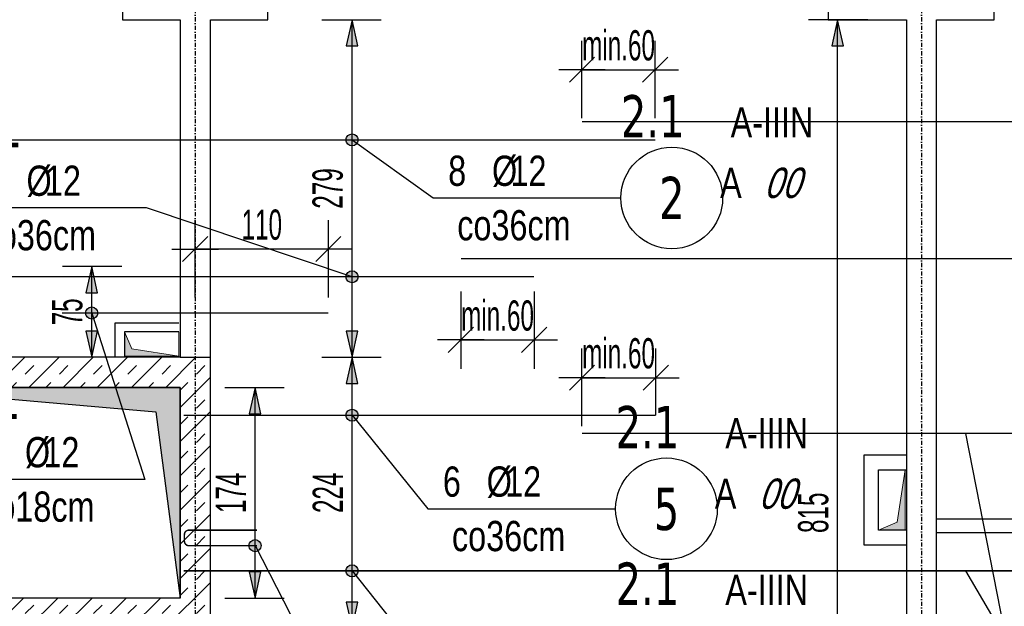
# Model space of a CAD drawing. Header units: millimetres. Extents: x 7622 to 25843, y -22705 to -15125.
# Tile 15 of 45: x 9270 to 10084, y -16351 to -15866. Entities that reach past the tile are written whole.
import ezdxf
from ezdxf.enums import TextEntityAlignment as Align

# ---------------------------------------------------------------- set-up
doc = ezdxf.new("R2010")
doc.units = ezdxf.units.MM
doc.header["$LTSCALE"] = 10
doc.linetypes.add('MO', pattern=[0.7, 0.35, -0.17, 0.01, -0.17])
for name, color, linetype in [('BA_szr', 1, 'Continuous'), ('BA_wym', 1, 'Continuous'), ('BD_osm', 1, 'MO'), ('BD_wic', 1, 'Continuous'), ('BD_wig', 3, 'Continuous'), ('BZ_odn', 1, 'Continuous'), ('BZ_opi1', 7, 'Continuous'), ('BZ_opi2', 4, 'Continuous'), ('BZ_P_wid', 3, 'Continuous'), ('BZ_wym', 1, 'Continuous')]:
    doc.layers.add(name, color=color, linetype=linetype)
doc.layers.add('BZ_pom', color=6, linetype='Continuous', plot=False)
doc.layers.add('Nowe_A-Przebicia_Nr_pióra__1', color=7, linetype='Continuous', lineweight=13)
doc.layers.add('Nowe_A-Ściany-Zewnętrzne_Nr_pióra__47', color=7, linetype='Continuous', lineweight=15)
doc.layers.add('Nowe_A-Przebicia_Nr_pióra__102', color=7, linetype='Continuous', lineweight=5, true_color=0xcccccc)
doc.styles.add('BIKTBG', font='tahoma.ttf', dxfattribs={"width": 0.85})
doc.styles.add('BIKTS', font='bikromsw.shx', dxfattribs={"width": 0.8})
doc.styles.add('BIKWYM', font='bikromsw.shx', dxfattribs={"width": 0.6})
doc.dimstyles.new('BA_KR_100_cm', dxfattribs={"dimtxt": 25, "dimasz": 1.666667, "dimexe": 24, "dimexo": 0, "dimgap": 0, "dimtad": 0, "dimdec": 1, "dimrnd": 0.5, "dimzin": 9, "dimdsep": 46, "dimtxsty": 'BIKWYM', "dimblk": 'WYM-KR', "dimcen": 0, "dimdle": 20, "dimclrd": 256, "dimclre": 256, "dimclrt": 2, "dimadec": 0, "dimazin": 0, "dimtfac": 0.033333, "dimtdec": 1, "dimtmove": 0, "dimatfit": 3, "dimldrblk": 'WYM-KR', "dimfxl": 25, "dimfxlon": 1, "dimtvp": 0.8, "dimtolj": 1, "dimarcsym": 0})
doc.dimstyles.new('BZ_KP_100_cm', dxfattribs={"dimtxt": 25, "dimasz": 1.666667, "dimexe": 24, "dimexo": 0, "dimgap": 0, "dimtad": 0, "dimdec": 1, "dimrnd": 0.5, "dimzin": 9, "dimdsep": 46, "dimtxsty": 'BIKWYM', "dimblk": 'WYM-KR', "dimblk1": 'WYM-KP', "dimblk2": 'WYM-KP', "dimsah": 1, "dimcen": 0, "dimdle": 20, "dimclrd": 256, "dimclre": 256, "dimclrt": 7, "dimadec": 0, "dimazin": 0, "dimtfac": 0.033333, "dimtdec": 1, "dimtmove": 0, "dimatfit": 3, "dimldrblk": 'WYM-KP', "dimfxl": 1, "dimtvp": 0.8, "dimtolj": 1, "dimarcsym": 0})
doc.dimstyles.new('BZ_KR_100_cm', dxfattribs={"dimtxt": 25, "dimasz": 1.666667, "dimexe": 24, "dimexo": 0, "dimgap": 0, "dimtad": 0, "dimdec": 1, "dimrnd": 0.5, "dimzin": 9, "dimdsep": 46, "dimtxsty": 'BIKWYM', "dimblk": 'WYM-KR', "dimcen": 0, "dimdle": 20, "dimclrd": 256, "dimclre": 256, "dimclrt": 7, "dimadec": 0, "dimazin": 0, "dimtfac": 0.033333, "dimtdec": 1, "dimtmove": 0, "dimatfit": 3, "dimldrblk": 'WYM-KR', "dimfxl": 1, "dimtvp": 0.8, "dimtolj": 1, "dimarcsym": 0})
doc.dimstyles.new('BZ_ST_100_cm', dxfattribs={"dimtxt": 25, "dimasz": 1.666667, "dimexe": 24, "dimexo": 0, "dimgap": 0, "dimtad": 0, "dimdec": 1, "dimrnd": 0.5, "dimdsep": 46, "dimtxsty": 'BIKWYM', "dimblk": 'WYM-ST', "dimcen": 0, "dimdle": 20, "dimclrd": 256, "dimclre": 256, "dimclrt": 7, "dimadec": 0, "dimazin": 0, "dimtfac": 0.033333, "dimtdec": 1, "dimtix": 1, "dimtmove": 2, "dimatfit": 3, "dimldrblk": 'WYM-ST', "dimfxl": 25, "dimfxlon": 1, "dimtvp": 0.8, "dimtolj": 1, "dimtzin": 0, "dimarcsym": 0})

# ---------------------------------------------------------------- blocks, each defined once
blk = doc.blocks.new('WYM-KR')
at = {"color": 7, "linetype": 'ByBlock'}
blk.add_line((6.24, 6.24), (-6.24, -6.24), dxfattribs=at)
at = {"linetype": 'ByBlock'}
blk.add_line((11.52, 0), (-11.52, 0), dxfattribs=at)
blk = doc.blocks.new('*D63')
at = {"layer": 'BA_wym', "lineweight": -2}
for p, q in [((10015.2, -15650.31), (10015.2, -15586.31)), ((10165.21, -15650.31), (10165.21, -15586.31)), ((10016.87, -15610.31), (10163.54, -15610.31))]:
    blk.add_line(p, q, dxfattribs=at)
at = {"layer": 'Defpoints', "color": 0}
for p in [(10165.21, -15610.31), (10015.2, -15790.31), (10165.21, -15967.92)]:
    blk.add_point(p, dxfattribs=at)
at = {"layer": 'BA_wym', "lineweight": -2, "xscale": 1.666666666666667, "yscale": 1.666666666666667, "zscale": 1.666666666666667, "rotation": 180}
blk.add_blockref('WYM-KR', (10015.2, -15610.31), dxfattribs=at)
at = {"layer": 'BA_wym', "lineweight": -2, "xscale": 1.666666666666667, "yscale": 1.666666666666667, "zscale": 1.666666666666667}
blk.add_blockref('WYM-KR', (10165.21, -15610.31), dxfattribs=at)
at = {"layer": 'BA_wym', "color": 2, "insert": (10090.2, -15590.31), "char_height": 25, "attachment_point": 5, "style": 'BIKWYM'}
blk.add_mtext('\\A1;150', dxfattribs=at)
blk = doc.blocks.new('WYM-ST')
blk.add_hatch(color=256).paths.add_polyline_path([(-13, 2.88), (0, 0), (-13, -2.88)])
blk.add_lwpolyline([(0, 0), (-13, 2.88), (-13, -2.88), (0, 0)])
blk = doc.blocks.new('*D179')
at = {"layer": 'BA_wym', "lineweight": -2}
for p, q in [((9519.77, -16145.31), (9568.77, -16145.31)), ((9544.77, -16367.64), (9544.77, -16146.98)), ((9519.77, -16369.31), (9568.77, -16369.31))]:
    blk.add_line(p, q, dxfattribs=at)
at = {"layer": 'Defpoints', "color": 0}
for p in [(9427.71, -16145.31), (9544.77, -16145.31), (9402.71, -16369.31)]:
    blk.add_point(p, dxfattribs=at)
at = {"layer": 'BA_wym', "lineweight": -2, "xscale": 1.666666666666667, "yscale": 1.666666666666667, "zscale": 1.666666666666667}
for p, rotation in [((9544.77, -16145.31), 90), ((9544.77, -16369.31), 270)]:
    blk.add_blockref('WYM-ST', p, dxfattribs=dict(at, rotation=rotation))
at = {"layer": 'BA_wym', "color": 7, "insert": (9524.77, -16257.31), "char_height": 25, "attachment_point": 5, "rotation": 90, "style": 'BIKWYM'}
blk.add_mtext('\\A1;224', dxfattribs=at)
blk = doc.blocks.new('*D180')
at = {"layer": 'BA_wym', "lineweight": -2}
for p, q in [((9519.77, -15866.31), (9568.77, -15866.31)), ((9544.77, -16143.64), (9544.77, -15867.98)), ((9519.77, -16145.31), (9568.77, -16145.31))]:
    blk.add_line(p, q, dxfattribs=at)
at = {"layer": 'Defpoints', "color": 0}
for p in [(9427.71, -15866.31), (9544.77, -15866.31), (9427.71, -16145.31)]:
    blk.add_point(p, dxfattribs=at)
at = {"layer": 'BA_wym', "lineweight": -2, "xscale": 1.666666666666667, "yscale": 1.666666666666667, "zscale": 1.666666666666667}
for p, rotation in [((9544.77, -15866.31), 90), ((9544.77, -16145.31), 270)]:
    blk.add_blockref('WYM-ST', p, dxfattribs=dict(at, rotation=rotation))
at = {"layer": 'BA_wym', "color": 7, "insert": (9524.77, -16005.81), "char_height": 25, "attachment_point": 5, "rotation": 90, "style": 'BIKWYM'}
blk.add_mtext('\\A1;279', dxfattribs=at)
blk = doc.blocks.new('*D181')
at = {"layer": 'BA_wym', "lineweight": -2}
for p, q in [((10532.51, -16145.31), (10581.51, -16145.31)), ((10557.51, -16367.64), (10557.51, -16146.98)), ((10532.51, -16369.31), (10581.51, -16369.31))]:
    blk.add_line(p, q, dxfattribs=at)
at = {"layer": 'Defpoints', "color": 0}
for p in [(9427.71, -16145.31), (10557.51, -16145.31), (9402.71, -16369.31)]:
    blk.add_point(p, dxfattribs=at)
at = {"layer": 'BA_wym', "lineweight": -2, "xscale": 1.666666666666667, "yscale": 1.666666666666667, "zscale": 1.666666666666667}
for p, rotation in [((10557.51, -16145.31), 90), ((10557.51, -16369.31), 270)]:
    blk.add_blockref('WYM-ST', p, dxfattribs=dict(at, rotation=rotation))
at = {"layer": 'BA_wym', "color": 7, "insert": (10537.51, -16257.31), "char_height": 25, "attachment_point": 5, "rotation": 90, "style": 'BIKWYM'}
blk.add_mtext('\\A1;224', dxfattribs=at)
blk = doc.blocks.new('*D182')
at = {"layer": 'BA_wym', "lineweight": -2}
for p, q in [((10582.51, -15866.31), (10533.51, -15866.31)), ((10557.51, -16143.64), (10557.51, -15867.98)), ((10532.51, -16145.31), (10581.51, -16145.31))]:
    blk.add_line(p, q, dxfattribs=at)
at = {"layer": 'Defpoints', "color": 0}
for p in [(10557.51, -15866.31), (10692.71, -15866.31), (9427.71, -16145.31)]:
    blk.add_point(p, dxfattribs=at)
at = {"layer": 'BA_wym', "lineweight": -2, "xscale": 1.666666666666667, "yscale": 1.666666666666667, "zscale": 1.666666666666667}
for p, rotation in [((10557.51, -15866.31), 90), ((10557.51, -16145.31), 270)]:
    blk.add_blockref('WYM-ST', p, dxfattribs=dict(at, rotation=rotation))
at = {"layer": 'BA_wym', "color": 7, "insert": (10537.51, -16005.81), "char_height": 25, "attachment_point": 5, "rotation": 90, "style": 'BIKWYM'}
blk.add_mtext('\\A1;279', dxfattribs=at)
blk = doc.blocks.new('*D187')
at = {"layer": 'BZ_wym', "lineweight": -2}
for p, q in [((9634.71, -16090.97), (9634.71, -16154.97)), ((9695.21, -16090.97), (9695.21, -16154.97)), ((9633.04, -16130.97), (9631.37, -16130.97)), ((9634.71, -16130.97), (9695.21, -16130.97)), ((9696.87, -16130.97), (9698.54, -16130.97))]:
    blk.add_line(p, q, dxfattribs=at)
at = {"layer": 'Defpoints', "color": 0}
for p in [(9634.71, -16063.77), (9695.21, -16078.77), (9695.21, -16130.97)]:
    blk.add_point(p, dxfattribs=at)
at = {"layer": 'BZ_wym', "lineweight": -2, "xscale": 1.666666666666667, "yscale": 1.666666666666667, "zscale": 1.666666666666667}
blk.add_blockref('WYM-KR', (9634.71, -16130.97), dxfattribs=at)
at = {"layer": 'BZ_wym', "lineweight": -2, "xscale": 1.666666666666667, "yscale": 1.666666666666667, "zscale": 1.666666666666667, "rotation": 180}
blk.add_blockref('WYM-KR', (9695.21, -16130.97), dxfattribs=at)
at = {"layer": 'BZ_wym', "color": 7, "insert": (9664.96, -16110.97), "char_height": 25, "attachment_point": 5, "style": 'BIKWYM'}
blk.add_mtext('\\A1;min.60', dxfattribs=at)
blk = doc.blocks.new('*D190')
at = {"layer": 'BZ_wym', "lineweight": -2}
for p, q in [((9734.71, -15947.67), (9734.71, -15883.67)), ((9795.21, -15947.67), (9795.21, -15883.67)), ((9733.04, -15907.67), (9731.37, -15907.67)), ((9734.71, -15907.67), (9795.21, -15907.67)), ((9796.87, -15907.67), (9798.54, -15907.67))]:
    blk.add_line(p, q, dxfattribs=at)
at = {"layer": 'Defpoints', "color": 0}
for p in [(9795.21, -15907.67), (9734.71, -15950.67), (9795.21, -15965.67)]:
    blk.add_point(p, dxfattribs=at)
at = {"layer": 'BZ_wym', "lineweight": -2, "xscale": 1.666666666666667, "yscale": 1.666666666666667, "zscale": 1.666666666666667}
blk.add_blockref('WYM-KR', (9734.71, -15907.67), dxfattribs=at)
at = {"layer": 'BZ_wym', "lineweight": -2, "xscale": 1.666666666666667, "yscale": 1.666666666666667, "zscale": 1.666666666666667, "rotation": 180}
blk.add_blockref('WYM-KR', (9795.21, -15907.67), dxfattribs=at)
at = {"layer": 'BZ_wym', "color": 7, "insert": (9764.96, -15887.67), "char_height": 25, "attachment_point": 5, "style": 'BIKWYM'}
blk.add_mtext('\\A1;min.60', dxfattribs=at)
blk = doc.blocks.new('WYM-KP')
blk.add_hatch(color=256).paths.add_polyline_path([(3, 0, 1), (-3, 0, 1)])
blk.add_circle((0, 0), 3)
blk = doc.blocks.new('bik_BlkOpPret', base_point=(1524.45, 7050.26))
at = {"layer": 'BZ_opi1', "style": 'BIKTS', "width": 0.6}
for tag, p in [('SZTUK', (1533.83, 7057.76)), ('PRZEKROJ', (1563.29, 7057.76)), ('PRZEDR_FI', (1554.72, 7057.76)), ('PRZEDR_L', (1533.83, 7024.01)), ('DLUGOSC', (1568.65, 7024.01)), ('UWAGA', (1533.83, 6997.76))]:
    blk.add_attdef(tag, p, '', height=18.75, dxfattribs=at)
at = {"layer": 'BZ_opi2', "style": 'BIKTBG', "width": 0.6}
blk.add_attdef('NUMER', text='', height=26.25, dxfattribs=at).set_placement((1620.77, 7050.26), align=Align.MIDDLE_CENTER)
at = {"layer": 'BZ_pom', "width": 0.6}
for tag, p, height, style in [('POZYCJA', (1589.27, 7087.76), 26.25, 'BIKTBG'), ('GATUNEK', (1630.22, 7087.76), 18.75, 'BIKTS'), ('METODA_L', (1639.09, 7050.26), 18.75, 'BIKTS'), ('EURO_KOD', (1663.74, 7050.26), 18.75, 'BIKTS')]:
    blk.add_attdef(tag, p, '', height=height, dxfattribs=dict(at, style=style))
at = {"layer": 'BZ_wym', "width": 0.6}
for tag, p, height, style, flags in [('PRZEDR_NR', (1533.83, 6969.63), 26.25, 'BIKTBG', 1), ('PRZEDR_SZT', (1533.83, 6941.51), 18.75, 'BIKTS', 1), ('TYP_PRETA', (1533.83, 6913.38), 18.75, 'BIKTS', 3), ('EURO_KOD_SEGMENTY', (1567.58, 6885.26), 18.75, 'BIKTS', 3), ('HAK_1', (1533.83, 6857.13), 18.75, 'BIKTS', 3), ('HAK_2', (1533.83, 6829.01), 18.75, 'BIKTS', 3), ('ID', (1533.83, 6800.88), 18.75, 'BIKTS', 3), ('ID_C', (1533.83, 6772.76), 18.75, 'BIKTS', 3), ('b_atr_0', (1533.83, 6744.63), 18.75, 'BIKTS', 3)]:
    blk.add_attdef(tag, p, '', height=height, dxfattribs=dict(at, style=style, flags=flags))
blk = doc.blocks.new('*D191')
at = {"layer": 'BZ_wym', "lineweight": -2}
for p, q in [((9734.71, -16202.17), (9734.71, -16138.17)), ((9795.71, -16193.23), (9795.71, -16138.17)), ((9733.04, -16162.17), (9731.37, -16162.17)), ((9734.71, -16162.17), (9795.71, -16162.17)), ((9797.37, -16162.17), (9799.04, -16162.17))]:
    blk.add_line(p, q, dxfattribs=at)
at = {"layer": 'Defpoints', "color": 0}
for p in [(9795.71, -16162.17), (9795.71, -16193.23), (9734.71, -16208.23)]:
    blk.add_point(p, dxfattribs=at)
at = {"layer": 'BZ_wym', "lineweight": -2, "xscale": 1.666666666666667, "yscale": 1.666666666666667, "zscale": 1.666666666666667}
blk.add_blockref('WYM-KR', (9734.71, -16162.17), dxfattribs=at)
at = {"layer": 'BZ_wym', "lineweight": -2, "xscale": 1.666666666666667, "yscale": 1.666666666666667, "zscale": 1.666666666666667, "rotation": 180}
blk.add_blockref('WYM-KR', (9795.71, -16162.17), dxfattribs=at)
at = {"layer": 'BZ_wym', "color": 7, "insert": (9764.96, -16142.17), "char_height": 25, "attachment_point": 5, "style": 'BIKWYM'}
blk.add_mtext('\\A1;min.60', dxfattribs=at)
blk = doc.blocks.new('*D200')
at = {"layer": 'BA_wym', "lineweight": -2}
for p, q in [((9439.63, -16170.31), (9488.63, -16170.31)), ((9464.63, -16342.64), (9464.63, -16171.98)), ((9439.63, -16344.31), (9488.63, -16344.31))]:
    blk.add_line(p, q, dxfattribs=at)
at = {"layer": 'Defpoints', "color": 0}
for p in [(9402.71, -16170.31), (9464.63, -16170.31), (9402.71, -16344.31)]:
    blk.add_point(p, dxfattribs=at)
at = {"layer": 'BA_wym', "lineweight": -2, "xscale": 1.666666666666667, "yscale": 1.666666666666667, "zscale": 1.666666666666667}
for p, rotation in [((9464.63, -16170.31), 90), ((9464.63, -16344.31), 270)]:
    blk.add_blockref('WYM-ST', p, dxfattribs=dict(at, rotation=rotation))
at = {"layer": 'BA_wym', "color": 7, "insert": (9444.63, -16257.31), "char_height": 25, "attachment_point": 5, "rotation": 90, "style": 'BIKWYM'}
blk.add_mtext('\\A1;174', dxfattribs=at)
blk = doc.blocks.new('*D209')
at = {"layer": 'BA_wym', "lineweight": -2}
for p, q in [((9970.9, -15866.31), (9921.9, -15866.31)), ((9945.89, -16679.64), (9945.9, -15867.98)), ((9970.89, -16681.31), (9921.89, -16681.31))]:
    blk.add_line(p, q, dxfattribs=at)
at = {"layer": 'Defpoints', "color": 0}
for p in [(9945.9, -15866.31), (10002.71, -15866.31), (10002.71, -16681.31)]:
    blk.add_point(p, dxfattribs=at)
at = {"layer": 'BA_wym', "lineweight": -2, "xscale": 1.666666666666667, "yscale": 1.666666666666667, "zscale": 1.666666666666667}
for p, rotation in [((9945.9, -15866.31), 89.99915388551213), ((9945.89, -16681.31), 269.9991538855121)]:
    blk.add_blockref('WYM-ST', p, dxfattribs=dict(at, rotation=rotation))
at = {"layer": 'BA_wym', "color": 7, "insert": (9925.9, -16273.81), "char_height": 25, "attachment_point": 5, "rotation": 89.99915, "style": 'BIKWYM'}
blk.add_mtext('\\A1;815', dxfattribs=at)
blk = doc.blocks.new('*D211')
at = {"layer": 'BA_wym', "lineweight": -2}
for p, q in [((9354.67, -16070.31), (9305.67, -16070.31)), ((9329.67, -16143.64), (9329.67, -16071.97)), ((9354.67, -16145.31), (9305.67, -16145.31))]:
    blk.add_line(p, q, dxfattribs=at)
at = {"layer": 'Defpoints', "color": 0}
for p in [(9329.67, -16070.31), (9402.71, -16070.31), (9386.48, -16145.31)]:
    blk.add_point(p, dxfattribs=at)
at = {"layer": 'BA_wym', "lineweight": -2, "xscale": 1.666666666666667, "yscale": 1.666666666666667, "zscale": 1.666666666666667}
for p, rotation in [((9329.67, -16070.31), 89.99915388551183), ((9329.67, -16145.31), 269.9991538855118)]:
    blk.add_blockref('WYM-ST', p, dxfattribs=dict(at, rotation=rotation))
at = {"layer": 'BA_wym', "color": 7, "insert": (9309.67, -16107.81), "char_height": 25, "attachment_point": 5, "rotation": 89.99915, "style": 'BIKWYM'}
blk.add_mtext('\\A1;75', dxfattribs=at)
blk = doc.blocks.new('*D214')
at = {"layer": 'BZ_wym', "lineweight": -2}
for p, q in [((9415.21, -16095.88), (9415.21, -16031.88)), ((9525.21, -16095.88), (9525.21, -16031.88)), ((9523.54, -16055.88), (9416.87, -16055.88))]:
    blk.add_line(p, q, dxfattribs=at)
at = {"layer": 'Defpoints', "color": 0}
for p in [(9415.21, -16055.88), (9415.21, -16108.74), (9525.21, -16108.74)]:
    blk.add_point(p, dxfattribs=at)
at = {"layer": 'BZ_wym', "lineweight": -2, "xscale": 1.666666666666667, "yscale": 1.666666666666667, "zscale": 1.666666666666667, "rotation": 180}
blk.add_blockref('WYM-KR', (9415.21, -16055.88), dxfattribs=at)
at = {"layer": 'BZ_wym', "lineweight": -2, "xscale": 1.666666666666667, "yscale": 1.666666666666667, "zscale": 1.666666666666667}
blk.add_blockref('WYM-KR', (9525.21, -16055.88), dxfattribs=at)
at = {"layer": 'BZ_wym', "color": 7, "insert": (9470.21, -16035.88), "char_height": 25, "attachment_point": 5, "style": 'BIKWYM'}
blk.add_mtext('\\A1;110', dxfattribs=at)

msp = doc.modelspace()

# ---------------------------------------------------------------- hatches: boundary and pattern name
at = {"layer": 'BA_szr'}
h = msp.add_hatch(dxfattribs=at)
h.set_pattern_fill('BIK_ZELBET', color=256, scale=100, angle=45, pattern_type=2)
h.set_pattern_definition([(45, (2663.26, -19192.657), (-14.142136, 14.142136), []), (45, (2656.188, -19185.586), (-14.142136, 14.142136), [10, -10])])
h.paths.add_polyline_path([(8950.71, -16170.31), (9127.71, -16170.31), (9127.71, -16179.31), (9152.71, -16179.31), (9152.71, -16170.31), (9402.71, -16170.31), (9402.71, -16344.31), (9152.71, -16344.31), (9152.71, -16297.31), (9127.71, -16297.31), (9127.67, -16344.31), (9028.71, -16344.31), (9028.71, -16369.31), (9402.71, -16369.31), (9402.71, -16681.31), (9011.71, -16681.31), (9011.71, -16706.31), (9427.71, -16706.31), (9427.71, -16681.31), (9427.71, -16145.31), (9402.71, -16145.31), (8950.71, -16145.31)])
at = {"layer": 'BD_wic'}
h = msp.add_hatch(color=9, dxfattribs=at)
h.dxf.hatch_style = 1
h.paths.add_polyline_path([(9152.71, -16170.31), (9382.71, -16190.31), (9402.71, -16344.31), (9402.71, -16170.31)])
at = {"layer": 'Nowe_A-Przebicia_Nr_pióra__102', "linetype": 'Continuous', "lineweight": 5, "true_color": 0xcccccc}
for points in [[(9401.71, -16144.31), (9356.71, -16144.31), (9356.71, -16124.31), (9362.77, -16138.25)], [(9979.71, -16288.31), (10001.7, -16288.31), (10001.7, -16238.31), (9995, -16281.61)]]:
    msp.add_hatch(color=254, dxfattribs=at).paths.add_polyline_path(points)

# ---------------------------------------------------------------- linework, layer by layer
at = {"layer": 'BD_osm'}
for points in [[(9415.21, -15430.31), (9415.21, -18302.76)], [(10015.21, -15430.31), (10015.21, -18302.76)]]:
    msp.add_lwpolyline(points, dxfattribs=at)
at = {"layer": 'BD_wic', "color": 8}
for points in [[(9349.21, -16145.31), (9349.21, -16116.81), (9401.71, -16116.81)], [(9401.71, -16124.31), (9356.71, -16124.31), (9356.71, -16145.31)], [(10027.7, -16278.81), (10299.71, -16278.81), (10299.71, -16206.81), (10311.21, -16206.81), (10311.21, -16341.31), (10299.71, -16341.31), (10299.71, -16290.31), (10027.7, -16290.31)], [(10002.7, -16226.31), (9967.7, -16226.31), (9967.7, -16300.31), (10002.7, -16300.31)], [(10002.7, -16288.31), (9979.71, -16288.31), (9979.71, -16238.31), (10002.7, -16238.31)]]:
    msp.add_lwpolyline(points, dxfattribs=at)
at = {"layer": 'BD_wic'}
msp.add_lwpolyline([(9152.71, -16170.31), (9382.71, -16190.31), (9402.71, -16344.31), (9402.71, -16170.31), (9152.71, -16170.31)], dxfattribs=at)
at = {"layer": 'BD_wig'}
for points in [[(10075.21, -15866.31), (10075.21, -15841.31), (10027.7, -15841.31), (10027.7, -15790.31), (10002.7, -15790.31), (10002.7, -15841.31), (9938.21, -15841.31), (9938.21, -15866.31), (10002.7, -15866.31), (10002.71, -16681.31), (9766.21, -16681.31), (9766.21, -16706.31), (10041.71, -16706.31), (10041.71, -16681.31), (10027.71, -16681.31), (10027.7, -15866.31), (10075.21, -15866.31)], [(9427.71, -15866.31), (9475.21, -15866.31), (9475.21, -15841.31), (9355.21, -15841.31), (9355.21, -15866.31), (9402.71, -15866.31), (9402.71, -16145.31), (8950.71, -16145.31)], [(9011.71, -16706.31), (9664.21, -16706.31), (9664.21, -16681.31), (9427.71, -16681.31), (9427.71, -15866.31)], [(9402.71, -16145.31), (9427.71, -16145.31)], [(9152.71, -16170.31), (9402.71, -16170.31), (9402.71, -16344.31), (9152.71, -16344.31)]]:
    msp.add_lwpolyline(points, dxfattribs=at)
at = {"layer": 'BZ_odn'}
for centre in [(9808.94, -16013.66), (9804.55, -16270.55)]:
    msp.add_circle(centre, 42, dxfattribs=at)
at = {"layer": 'BZ_P_wid', "const_width": 1.2}
for points in [[(10714.71, -15950.67), (9734.71, -15950.67)], [(9795.21, -15965.67), (9135.21, -15965.67)], [(9634.71, -16063.77), (10714.71, -16063.77)], [(9035.21, -16078.77), (9695.21, -16078.77)], [(9305.21, -16108.74), (9525.21, -16108.74)], [(9405.71, -16193.23), (9795.71, -16193.23)], [(9734.71, -16208.23), (10714.71, -16208.23)], [(10385.71, -16321.84), (9405.71, -16321.84)]]:
    msp.add_lwpolyline(points, dxfattribs=at)
msp.add_lwpolyline([(9466.31, -16301.01), (9409.91, -16301.01, -0.414214), (9406.31, -16297.41), (9406.31, -16291.81, -0.414214), (9409.91, -16288.21), (9466.31, -16288.21)], format="xyb", dxfattribs=at)
at = {"layer": 'Nowe_A-Przebicia_Nr_pióra__1', "color": 7, "linetype": 'Continuous', "lineweight": 13}
for p, q in [((9362.77, -16138.25), (9356.71, -16124.31)), ((9356.71, -16124.31), (9401.71, -16124.31)), ((9356.71, -16144.31), (9356.71, -16124.31)), ((9401.71, -16124.31), (9401.71, -16144.31)), ((9401.71, -16144.31), (9362.77, -16138.25)), ((9401.71, -16144.31), (9356.71, -16144.31)), ((9995, -16281.61), (10001.7, -16238.31)), ((10001.7, -16288.31), (10001.7, -16238.31)), ((9979.71, -16288.31), (9995, -16281.61))]:
    msp.add_line(p, q, dxfattribs=at)
at = {"layer": 'Nowe_A-Ściany-Zewnętrzne_Nr_pióra__47', "color": 7, "linetype": 'Continuous', "lineweight": 15}
for p, q in [((9979.71, -16238.31), (10001.7, -16238.31)), ((9979.71, -16288.31), (9979.71, -16238.31)), ((10001.7, -16288.31), (9979.71, -16288.31))]:
    msp.add_line(p, q, dxfattribs=at)

# ---------------------------------------------------------------- block references
ref = msp.add_blockref('bik_BlkOpPret', (9611.7, -16013.66))
ref.add_attrib('NUMER', '2', dxfattribs={"layer": 'BZ_opi2', "height": 35, "style": 'BIKTBG', "width": 0.8}).set_placement((9808.94, -16013.66), align=Align.MIDDLE_CENTER)
ref.add_attrib('POZYCJA', '2.1', (9766.94, -15963.66), dxfattribs={"layer": 'BZ_pom', "height": 35, "style": 'BIKTBG', "width": 0.8})
ref.add_attrib('SZTUK', '8', (9624.2, -16003.66), dxfattribs={"layer": 'BZ_opi1', "height": 25, "style": 'BIKTS', "width": 0.8})
ref.add_attrib('GATUNEK', 'A-IIIN', (9857.53, -15963.66), dxfattribs={"layer": 'BZ_pom', "height": 25, "style": 'BIKTS', "width": 0.8})
ref.add_attrib('PRZEKROJ', '12', (9675.63, -16003.66), dxfattribs={"layer": 'BZ_opi1', "height": 25, "style": 'BIKTS', "width": 0.8})
ref.add_attrib('UWAGA', 'co36cm', (9631.7, -16048.66), dxfattribs={"layer": 'BZ_opi1', "height": 25, "style": 'BIKTS', "width": 0.8})
ref.add_attrib('METODA_L', 'A', (9848.85, -16013.66), dxfattribs={"layer": 'BZ_pom', "height": 25, "style": 'BIKTS', "width": 0.8})
ref.add_attrib('PRZEDR_FI', '%%c', (9660.4, -16003.66), dxfattribs={"layer": 'BZ_opi1', "height": 25, "style": 'BIKTS', "width": 0.8})
ref.add_attrib('EURO_KOD', '00', (9885.04, -16013.66), dxfattribs={"layer": 'BZ_pom', "height": 25, "style": 'BIKTS', "oblique": 18, "width": 0.8})
ref = msp.add_blockref('bik_BlkOpPret', (9374.87, -16021.89))
ref.add_attrib('NUMER', '2', dxfattribs={"layer": 'BZ_opi2', "height": 35, "style": 'BIKTBG', "width": 0.8}).set_placement((9177.63, -16021.89), align=Align.MIDDLE_CENTER)
ref.add_attrib('POZYCJA', '2.1', (9219.63, -15971.89), dxfattribs={"layer": 'BZ_pom', "height": 35, "style": 'BIKTBG', "width": 0.8})
ref.add_attrib('SZTUK', '8', (9239.63, -16011.89), dxfattribs={"layer": 'BZ_opi1', "height": 25, "style": 'BIKTS', "width": 0.8})
ref.add_attrib('GATUNEK', 'A-IIIN', (9047.14, -15971.89), dxfattribs={"layer": 'BZ_pom', "height": 25, "style": 'BIKTS', "width": 0.8})
ref.add_attrib('PRZEKROJ', '12', (9291.06, -16011.89), dxfattribs={"layer": 'BZ_opi1', "height": 25, "style": 'BIKTS', "width": 0.8})
ref.add_attrib('UWAGA', 'co36cm', (9239.63, -16056.89), dxfattribs={"layer": 'BZ_opi1', "height": 25, "style": 'BIKTS', "width": 0.8})
ref.add_attrib('METODA_L', 'A', (9046.3, -16021.89), dxfattribs={"layer": 'BZ_pom', "height": 25, "style": 'BIKTS', "width": 0.8})
ref.add_attrib('PRZEDR_FI', '%%c', (9275.82, -16011.89), dxfattribs={"layer": 'BZ_opi1', "height": 25, "style": 'BIKTS', "width": 0.8})
ref.add_attrib('EURO_KOD', '00', (9082.49, -16021.89), dxfattribs={"layer": 'BZ_pom', "height": 25, "style": 'BIKTS', "oblique": 18, "width": 0.8})
ref = msp.add_blockref('bik_BlkOpPret', (9373.58, -16246.26))
ref.add_attrib('NUMER', '7', dxfattribs={"layer": 'BZ_opi2', "height": 35, "style": 'BIKTBG', "width": 0.8}).set_placement((9176.35, -16246.26), align=Align.MIDDLE_CENTER)
ref.add_attrib('POZYCJA', '2.1', (9218.35, -16196.26), dxfattribs={"layer": 'BZ_pom', "height": 35, "style": 'BIKTBG', "width": 0.8})
ref.add_attrib('SZTUK', '5', (9238.35, -16236.26), dxfattribs={"layer": 'BZ_opi1', "height": 25, "style": 'BIKTS', "width": 0.8})
ref.add_attrib('GATUNEK', 'A-IIIN', (9045.86, -16196.26), dxfattribs={"layer": 'BZ_pom', "height": 25, "style": 'BIKTS', "width": 0.8})
ref.add_attrib('PRZEKROJ', '12', (9289.77, -16236.26), dxfattribs={"layer": 'BZ_opi1', "height": 25, "style": 'BIKTS', "width": 0.8})
ref.add_attrib('UWAGA', 'co18cm', (9238.35, -16281.26), dxfattribs={"layer": 'BZ_opi1', "height": 25, "style": 'BIKTS', "width": 0.8})
ref.add_attrib('METODA_L', 'A', (9045.01, -16246.26), dxfattribs={"layer": 'BZ_pom', "height": 25, "style": 'BIKTS', "width": 0.8})
ref.add_attrib('PRZEDR_FI', '%%c', (9274.54, -16236.26), dxfattribs={"layer": 'BZ_opi1', "height": 25, "style": 'BIKTS', "width": 0.8})
ref.add_attrib('EURO_KOD', '00', (9081.2, -16246.26), dxfattribs={"layer": 'BZ_pom', "height": 25, "style": 'BIKTS', "oblique": 18, "width": 0.8})
ref = msp.add_blockref('bik_BlkOpPret', (9607.32, -16270.55))
ref.add_attrib('NUMER', '5', dxfattribs={"layer": 'BZ_opi2', "height": 35, "style": 'BIKTBG', "width": 0.8}).set_placement((9804.55, -16270.55), align=Align.MIDDLE_CENTER)
ref.add_attrib('POZYCJA', '2.1', (9762.55, -16220.55), dxfattribs={"layer": 'BZ_pom', "height": 35, "style": 'BIKTBG', "width": 0.8})
ref.add_attrib('SZTUK', '6', (9619.82, -16260.55), dxfattribs={"layer": 'BZ_opi1', "height": 25, "style": 'BIKTS', "width": 0.8})
ref.add_attrib('GATUNEK', 'A-IIIN', (9853.14, -16220.55), dxfattribs={"layer": 'BZ_pom', "height": 25, "style": 'BIKTS', "width": 0.8})
ref.add_attrib('PRZEKROJ', '12', (9671.24, -16260.55), dxfattribs={"layer": 'BZ_opi1', "height": 25, "style": 'BIKTS', "width": 0.8})
ref.add_attrib('UWAGA', 'co36cm', (9627.32, -16305.55), dxfattribs={"layer": 'BZ_opi1', "height": 25, "style": 'BIKTS', "width": 0.8})
ref.add_attrib('METODA_L', 'A', (9844.46, -16270.55), dxfattribs={"layer": 'BZ_pom', "height": 25, "style": 'BIKTS', "width": 0.8})
ref.add_attrib('PRZEDR_FI', '%%c', (9656.01, -16260.55), dxfattribs={"layer": 'BZ_opi1', "height": 25, "style": 'BIKTS', "width": 0.8})
ref.add_attrib('EURO_KOD', '00', (9880.65, -16270.55), dxfattribs={"layer": 'BZ_pom', "height": 25, "style": 'BIKTS', "oblique": 18, "width": 0.8})
ref = msp.add_blockref('bik_BlkOpPret', (9607.32, -16399.97))
ref.add_attrib('NUMER', '1', dxfattribs={"layer": 'BZ_opi2', "height": 35, "style": 'BIKTBG', "width": 0.8}).set_placement((9804.55, -16399.97), align=Align.MIDDLE_CENTER)
ref.add_attrib('POZYCJA', '2.1', (9762.55, -16349.97), dxfattribs={"layer": 'BZ_pom', "height": 35, "style": 'BIKTBG', "width": 0.8})
ref.add_attrib('SZTUK', '7', (9619.82, -16389.97), dxfattribs={"layer": 'BZ_opi1', "height": 25, "style": 'BIKTS', "width": 0.8})
ref.add_attrib('GATUNEK', 'A-IIIN', (9853.14, -16349.97), dxfattribs={"layer": 'BZ_pom', "height": 25, "style": 'BIKTS', "width": 0.8})
ref.add_attrib('PRZEKROJ', '12', (9671.24, -16389.97), dxfattribs={"layer": 'BZ_opi1', "height": 25, "style": 'BIKTS', "width": 0.8})
ref.add_attrib('UWAGA', 'co36cm', (9627.32, -16434.97), dxfattribs={"layer": 'BZ_opi1', "height": 25, "style": 'BIKTS', "width": 0.8})
ref.add_attrib('METODA_L', 'A', (9844.46, -16399.97), dxfattribs={"layer": 'BZ_pom', "height": 25, "style": 'BIKTS', "width": 0.8})
ref.add_attrib('PRZEDR_FI', '%%c', (9656.01, -16389.97), dxfattribs={"layer": 'BZ_opi1', "height": 25, "style": 'BIKTS', "width": 0.8})
ref.add_attrib('EURO_KOD', '00', (9880.65, -16399.97), dxfattribs={"layer": 'BZ_pom', "height": 25, "style": 'BIKTS', "oblique": 18, "width": 0.8})

# ---------------------------------------------------------------- dimensions: what is measured, and where the dimension line sits
at = {"layer": 'BA_wym'}
dim = msp.add_linear_dim(base=(10165.21, -15610.31), p1=(10015.2, -15790.31), p2=(10165.21, -15967.92), dimstyle='BA_KR_100_cm', override={"dimtmove": 1, "dimatfit": 1, "dimfxl": 40}, dxfattribs=at)
dim.commit()
dim.dimension.update_dxf_attribs({"geometry": '*D63', "text_midpoint": (10090.2, -15590.31)})
for base, p1, p2, angle, picture, middle in [((9544.77, -15866.31), (9427.71, -16145.31), (9427.71, -15866.31), 90, '*D180', (9524.77, -16005.81)), ((10557.51, -15866.31), (9427.71, -16145.31), (10692.71, -15866.31), 90, '*D182', (10537.51, -16005.81)), ((9945.9, -15866.31), (10002.71, -16681.31), (10002.71, -15866.31), 89.99915, '*D209', (9925.9, -16273.81)), ((9329.67, -16070.31), (9386.48, -16145.31), (9402.71, -16070.31), 89.99915, '*D211', (9309.67, -16107.81)), ((9544.77, -16145.31), (9402.71, -16369.31), (9427.71, -16145.31), 90, '*D179', (9524.77, -16257.31)), ((10557.51, -16145.31), (9402.71, -16369.31), (9427.71, -16145.31), 90, '*D181', (10537.51, -16257.31)), ((9464.63, -16170.31), (9402.71, -16344.31), (9402.71, -16170.31), 90, '*D200', (9444.63, -16257.31))]:
    dim = msp.add_linear_dim(base=base, p1=p1, p2=p2, angle=angle, dimstyle='BZ_ST_100_cm', override={"dimrnd": 1, "dimblk": 'WYM-ST'}, dxfattribs=at)
    dim.commit()
    dim.dimension.update_dxf_attribs({"geometry": picture, "text_midpoint": middle})
at = {"layer": 'BZ_wym'}
for base, p1, p2, picture, middle in [((9795.21, -15907.67), (9734.71, -15950.67), (9795.21, -15965.67), '*D190', (9764.96, -15907.67)), ((9695.21, -16130.97), (9634.71, -16063.77), (9695.21, -16078.77), '*D187', (9664.96, -16130.97)), ((9795.71, -16162.17), (9734.71, -16208.23), (9795.71, -16193.23), '*D191', (9764.96, -16162.17))]:
    dim = msp.add_linear_dim(base=base, p1=p1, p2=p2, text='min.60', dimstyle='BZ_KR_100_cm', override={"dimtxsty": 'BIKWYM', "dimatfit": 1, "dimfxl": 40, "dimfxlon": 1}, dxfattribs=at)
    dim.commit()
    dim.dimension.update_dxf_attribs({"geometry": picture, "text_midpoint": middle, "dimtype": 160})
dim = msp.add_linear_dim(base=(9415.21, -16055.88), p1=(9525.21, -16108.74), p2=(9415.21, -16108.74), angle=180, dimstyle='BZ_KR_100_cm', override={"dimatfit": 1, "dimfxl": 40, "dimfxlon": 1}, dxfattribs=at)
dim.commit()
dim.dimension.update_dxf_attribs({"geometry": '*D214', "text_midpoint": (9470.21, -16035.88)})

# ---------------------------------------------------------------- leaders
at = {"layer": 'BZ_odn'}
for points in [[(9544.77, -15965.67), (9611.7, -16013.66), (9766.94, -16013.66)], [(9544.77, -16078.77), (9374.87, -16021.89), (9219.63, -16021.89)], [(9329.67, -16108.74), (9373.58, -16246.26), (9218.35, -16246.26)], [(9544.77, -16193.23), (9607.32, -16270.55), (9762.55, -16270.55)], [(9464.63, -16301.01), (9570.94, -16507.47), (9726.18, -16507.47)], [(9544.77, -16321.84), (9607.32, -16399.97), (9762.55, -16399.97)]]:
    msp.add_leader(points, dimstyle='BZ_KP_100_cm', dxfattribs=at)
at = {"layer": 'BZ_odn', "has_arrowhead": 0}
for points in [[(10051.45, -16208.23), (10085.04, -16378.58), (10275.67, -16378.58)], [(10051.45, -16321.84), (10085.04, -16378.58), (10275.67, -16378.58)]]:
    msp.add_leader(points, dimstyle='BZ_ST_100_cm', dxfattribs=at)

doc.saveas('drawing.dxf')
